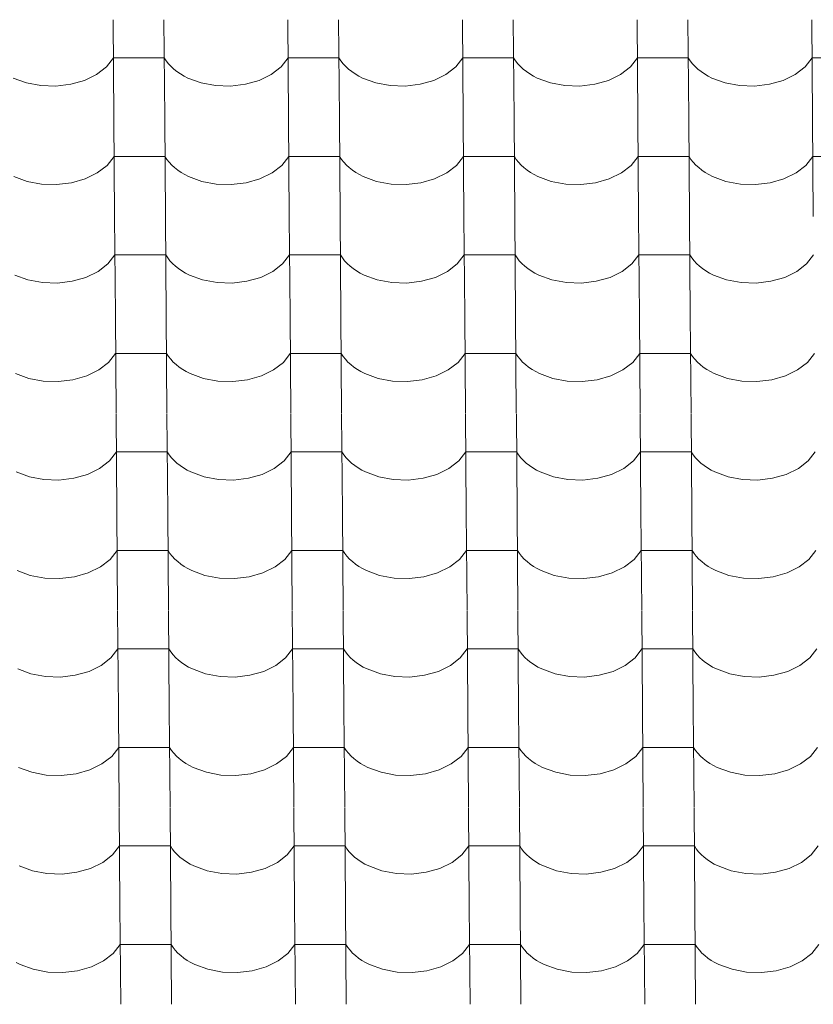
# Model space of a CAD drawing. Header units: millimetres. Extents: x -27785 to 104762, y -947 to 11132.
# Tile 44 of 146: x -15217 to -14467, y 7969 to 8898. Entities that reach past the tile are written whole.
import ezdxf

# ---------------------------------------------------------------- set-up
doc = ezdxf.new("R2010")
doc.units = ezdxf.units.MM
doc.header["$MEASUREMENT"] = 0
doc.layers.add('POHLED JIŽNÍ_1_Bourané_Výplně - Povrchové', color=7, linetype='Continuous')
doc.layers.add('POHLED JIŽNÍ_1_Konstrukce - nosné', color=7, linetype='Continuous')

# ---------------------------------------------------------------- blocks, each defined once
blk = doc.blocks.new('*X2', base_point=(-29303.7, -27473.93))
at = {"layer": 'POHLED JIŽNÍ_1_Bourané_Výplně - Povrchové', "color": 7, "linetype": 'Continuous', "lineweight": 13}
for p, q in [((-15128.32, 8898.29), (-15127.6, 8805.61)), ((-15080.29, 8898.29), (-15079.57, 8805.61)), ((-14963.33, 8898.29), (-14962.61, 8805.61)), ((-14915.29, 8898.29), (-14914.57, 8805.61)), ((-14798.33, 8898.29), (-14797.61, 8805.61)), ((-14750.3, 8898.29), (-14749.58, 8805.61)), ((-14633.34, 8898.29), (-14632.62, 8805.61)), ((-14585.3, 8898.29), (-14584.58, 8805.61)), ((-14468.34, 8898.29), (-14467.62, 8805.61)), ((-15134.65, 8853.74), (-15128.04, 8862.13)), ((-15104.03, 8862.13), (-15128.04, 8862.13)), ((-15080.01, 8862.13), (-15104.03, 8862.13)), ((-15080.01, 8862.13), (-15078.16, 8859.34)), ((-14969.65, 8853.74), (-14963.05, 8862.13)), ((-14939.03, 8862.13), (-14963.05, 8862.13)), ((-14915.01, 8862.13), (-14939.03, 8862.13)), ((-14915.01, 8862.13), (-14913.17, 8859.34)), ((-14804.65, 8853.74), (-14798.05, 8862.13)), ((-14774.03, 8862.13), (-14798.05, 8862.13)), ((-14750.02, 8862.13), (-14774.03, 8862.13)), ((-14750.02, 8862.13), (-14748.17, 8859.34)), ((-14639.66, 8853.74), (-14633.05, 8862.13)), ((-14609.04, 8862.13), (-14633.05, 8862.13)), ((-14585.02, 8862.13), (-14609.04, 8862.13)), ((-14585.02, 8862.13), (-14583.18, 8859.34)), ((-14474.66, 8853.74), (-14468.06, 8862.13)), ((-14444.04, 8862.13), (-14468.06, 8862.13)), ((-15143.9, 8846.57), (-15134.65, 8853.74)), ((-15078.16, 8859.34), (-15076.02, 8856.64)), ((-15076.02, 8856.64), (-15073.59, 8854.05)), ((-15073.59, 8854.05), (-15070.89, 8851.59)), ((-15070.89, 8851.59), (-15067.93, 8849.26)), ((-14978.9, 8846.57), (-14969.65, 8853.74)), ((-14913.17, 8859.34), (-14911.02, 8856.64)), ((-14911.02, 8856.64), (-14908.6, 8854.05)), ((-14908.6, 8854.05), (-14905.9, 8851.59)), ((-14905.9, 8851.59), (-14902.94, 8849.26)), ((-14813.91, 8846.57), (-14804.65, 8853.74)), ((-14748.17, 8859.34), (-14746.03, 8856.64)), ((-14746.03, 8856.64), (-14743.6, 8854.05)), ((-14743.6, 8854.05), (-14740.9, 8851.59)), ((-14740.9, 8851.59), (-14737.94, 8849.26)), ((-14648.91, 8846.57), (-14639.66, 8853.74)), ((-14583.18, 8859.34), (-14581.03, 8856.64)), ((-14581.03, 8856.64), (-14578.61, 8854.05)), ((-14578.61, 8854.05), (-14575.9, 8851.59)), ((-14575.9, 8851.59), (-14572.95, 8849.26)), ((-14483.92, 8846.57), (-14474.66, 8853.74)), ((-15222.67, 8843.22), (-15210.19, 8838.64)), ((-15155.33, 8840.98), (-15143.9, 8846.57)), ((-15067.93, 8849.26), (-15064.73, 8847.08)), ((-15064.73, 8847.08), (-15061.3, 8845.07)), ((-15061.3, 8845.07), (-15057.67, 8843.22)), ((-15057.67, 8843.22), (-15045.19, 8838.64)), ((-14990.34, 8840.98), (-14978.9, 8846.57)), ((-14902.94, 8849.26), (-14899.74, 8847.08)), ((-14899.74, 8847.08), (-14896.31, 8845.07)), ((-14896.31, 8845.07), (-14892.67, 8843.22)), ((-14892.67, 8843.22), (-14880.19, 8838.64)), ((-14825.34, 8840.98), (-14813.91, 8846.57)), ((-14737.94, 8849.26), (-14734.74, 8847.08)), ((-14734.74, 8847.08), (-14731.31, 8845.07)), ((-14731.31, 8845.07), (-14727.68, 8843.22)), ((-14727.68, 8843.22), (-14715.2, 8838.64)), ((-14660.34, 8840.98), (-14648.91, 8846.57)), ((-14572.95, 8849.26), (-14569.74, 8847.08)), ((-14569.74, 8847.08), (-14566.32, 8845.07)), ((-14566.32, 8845.07), (-14562.68, 8843.22)), ((-14562.68, 8843.22), (-14550.2, 8838.64)), ((-14495.35, 8840.98), (-14483.92, 8846.57)), ((-15210.19, 8838.64), (-15196.51, 8836.06)), ((-15196.51, 8836.06), (-15182.32, 8835.59)), ((-15182.32, 8835.59), (-15168.36, 8837.26)), ((-15168.36, 8837.26), (-15155.33, 8840.98)), ((-15045.19, 8838.64), (-15031.51, 8836.06)), ((-15031.51, 8836.06), (-15017.33, 8835.59)), ((-15017.33, 8835.59), (-15003.37, 8837.26)), ((-15003.37, 8837.26), (-14990.34, 8840.98)), ((-14880.19, 8838.64), (-14866.51, 8836.06)), ((-14866.51, 8836.06), (-14852.33, 8835.59)), ((-14852.33, 8835.59), (-14838.37, 8837.26)), ((-14838.37, 8837.26), (-14825.34, 8840.98)), ((-14715.2, 8838.64), (-14701.52, 8836.06)), ((-14701.52, 8836.06), (-14687.34, 8835.59)), ((-14687.34, 8835.59), (-14673.37, 8837.26)), ((-14673.37, 8837.26), (-14660.34, 8840.98)), ((-14550.2, 8838.64), (-14536.52, 8836.06)), ((-14536.52, 8836.06), (-14522.34, 8835.59)), ((-14522.34, 8835.59), (-14508.38, 8837.26)), ((-14508.38, 8837.26), (-14495.35, 8840.98)), ((-15127.6, 8805.28), (-15126.88, 8712.6)), ((-15079.57, 8805.28), (-15078.85, 8712.6)), ((-14962.6, 8805.28), (-14961.88, 8712.6)), ((-14914.57, 8805.28), (-14913.85, 8712.6)), ((-14797.61, 8805.28), (-14796.89, 8712.6)), ((-14749.57, 8805.28), (-14748.85, 8712.6)), ((-14632.61, 8805.28), (-14631.89, 8712.6)), ((-14584.58, 8805.28), (-14583.86, 8712.6)), ((-14467.62, 8805.28), (-14466.9, 8712.6)), ((-15133.92, 8760.73), (-15127.32, 8769.12)), ((-15103.3, 8769.12), (-15127.32, 8769.12)), ((-15079.29, 8769.12), (-15103.3, 8769.12)), ((-15079.29, 8769.12), (-15077.44, 8766.33)), ((-14968.93, 8760.73), (-14962.32, 8769.12)), ((-14938.31, 8769.12), (-14962.32, 8769.12)), ((-14914.29, 8769.12), (-14938.31, 8769.12)), ((-14914.29, 8769.12), (-14912.44, 8766.33)), ((-14803.93, 8760.73), (-14797.33, 8769.12)), ((-14773.31, 8769.12), (-14797.33, 8769.12)), ((-14749.29, 8769.12), (-14773.31, 8769.12)), ((-14749.29, 8769.12), (-14747.45, 8766.33)), ((-14638.93, 8760.73), (-14632.33, 8769.12)), ((-14608.31, 8769.12), (-14632.33, 8769.12)), ((-14584.3, 8769.12), (-14608.31, 8769.12)), ((-14584.3, 8769.12), (-14582.45, 8766.33)), ((-14473.94, 8760.73), (-14467.34, 8769.12)), ((-14443.32, 8769.12), (-14467.34, 8769.12)), ((-15143.18, 8753.56), (-15133.92, 8760.73)), ((-15077.44, 8766.33), (-15075.3, 8763.63)), ((-15075.3, 8763.63), (-15072.87, 8761.04)), ((-15072.87, 8761.04), (-15070.17, 8758.58)), ((-15070.17, 8758.58), (-15067.21, 8756.25)), ((-14978.18, 8753.56), (-14968.93, 8760.73)), ((-14912.44, 8766.33), (-14910.3, 8763.63)), ((-14910.3, 8763.63), (-14907.87, 8761.04)), ((-14907.87, 8761.04), (-14905.17, 8758.58)), ((-14905.17, 8758.58), (-14902.21, 8756.25)), ((-14813.18, 8753.56), (-14803.93, 8760.73)), ((-14747.45, 8766.33), (-14745.31, 8763.63)), ((-14745.31, 8763.63), (-14742.88, 8761.04)), ((-14742.88, 8761.04), (-14740.18, 8758.58)), ((-14740.18, 8758.58), (-14737.22, 8756.25)), ((-14648.19, 8753.56), (-14638.93, 8760.73)), ((-14582.45, 8766.33), (-14580.31, 8763.63)), ((-14580.31, 8763.63), (-14577.88, 8761.04)), ((-14577.88, 8761.04), (-14575.18, 8758.58)), ((-14575.18, 8758.58), (-14572.22, 8756.25)), ((-14483.19, 8753.56), (-14473.94, 8760.73)), ((-15221.94, 8750.21), (-15209.46, 8745.64)), ((-15154.61, 8747.97), (-15143.18, 8753.56)), ((-15067.21, 8756.25), (-15064.01, 8754.07)), ((-15064.01, 8754.07), (-15060.58, 8752.06)), ((-15060.58, 8752.06), (-15056.95, 8750.21)), ((-15056.95, 8750.21), (-15044.47, 8745.64)), ((-14989.61, 8747.97), (-14978.18, 8753.56)), ((-14902.21, 8756.25), (-14899.01, 8754.07)), ((-14899.01, 8754.07), (-14895.59, 8752.06)), ((-14895.59, 8752.06), (-14891.95, 8750.21)), ((-14891.95, 8750.21), (-14879.47, 8745.64)), ((-14824.62, 8747.97), (-14813.18, 8753.56)), ((-14737.22, 8756.25), (-14734.02, 8754.07)), ((-14734.02, 8754.07), (-14730.59, 8752.06)), ((-14730.59, 8752.06), (-14726.95, 8750.21)), ((-14726.95, 8750.21), (-14714.47, 8745.64)), ((-14659.62, 8747.97), (-14648.19, 8753.56)), ((-14572.22, 8756.25), (-14569.02, 8754.07)), ((-14569.02, 8754.07), (-14565.59, 8752.06)), ((-14565.59, 8752.06), (-14561.96, 8750.21)), ((-14561.96, 8750.21), (-14549.48, 8745.64)), ((-14494.63, 8747.97), (-14483.19, 8753.56)), ((-15209.46, 8745.64), (-15195.78, 8743.05)), ((-15195.78, 8743.05), (-15181.6, 8742.58)), ((-15181.6, 8742.58), (-15167.64, 8744.25)), ((-15167.64, 8744.25), (-15154.61, 8747.97)), ((-15044.47, 8745.64), (-15030.79, 8743.05)), ((-15030.79, 8743.05), (-15016.61, 8742.58)), ((-15016.61, 8742.58), (-15002.64, 8744.25)), ((-15002.64, 8744.25), (-14989.61, 8747.97)), ((-14879.47, 8745.64), (-14865.79, 8743.05)), ((-14865.79, 8743.05), (-14851.61, 8742.58)), ((-14851.61, 8742.58), (-14837.65, 8744.25)), ((-14837.65, 8744.25), (-14824.62, 8747.97)), ((-14714.47, 8745.64), (-14700.8, 8743.05)), ((-14700.8, 8743.05), (-14686.61, 8742.58)), ((-14686.61, 8742.58), (-14672.65, 8744.25)), ((-14672.65, 8744.25), (-14659.62, 8747.97)), ((-14549.48, 8745.64), (-14535.8, 8743.05)), ((-14535.8, 8743.05), (-14521.62, 8742.58)), ((-14521.62, 8742.58), (-14507.66, 8744.25)), ((-14507.66, 8744.25), (-14494.63, 8747.97)), ((-15126.88, 8712.27), (-15126.16, 8619.59)), ((-15078.84, 8712.27), (-15078.12, 8619.59)), ((-14961.88, 8712.27), (-14961.16, 8619.59)), ((-14913.85, 8712.27), (-14913.13, 8619.59)), ((-14796.88, 8712.27), (-14796.16, 8619.59)), ((-14748.85, 8712.27), (-14748.13, 8619.59)), ((-14631.89, 8712.27), (-14631.17, 8619.59)), ((-14583.85, 8712.27), (-14583.13, 8619.59)), ((-15133.2, 8667.73), (-15126.6, 8676.11)), ((-15102.58, 8676.11), (-15126.6, 8676.11)), ((-15078.56, 8676.11), (-15102.58, 8676.11)), ((-15078.56, 8676.11), (-15076.72, 8673.32)), ((-14968.2, 8667.73), (-14961.6, 8676.11)), ((-14937.58, 8676.11), (-14961.6, 8676.11)), ((-14913.57, 8676.11), (-14937.58, 8676.11)), ((-14913.57, 8676.11), (-14911.72, 8673.32)), ((-14803.21, 8667.73), (-14796.6, 8676.11)), ((-14772.59, 8676.11), (-14796.6, 8676.11)), ((-14748.57, 8676.11), (-14772.59, 8676.11)), ((-14748.57, 8676.11), (-14746.72, 8673.32)), ((-14638.21, 8667.73), (-14631.61, 8676.11)), ((-14607.59, 8676.11), (-14631.61, 8676.11)), ((-14583.57, 8676.11), (-14607.59, 8676.11)), ((-14583.57, 8676.11), (-14581.73, 8673.32)), ((-14473.21, 8667.73), (-14466.61, 8676.11)), ((-15142.45, 8660.55), (-15133.2, 8667.73)), ((-15076.72, 8673.32), (-15074.57, 8670.62)), ((-15074.57, 8670.62), (-15072.15, 8668.03)), ((-15072.15, 8668.03), (-15069.45, 8665.57)), ((-15069.45, 8665.57), (-15066.49, 8663.24)), ((-14977.46, 8660.55), (-14968.2, 8667.73)), ((-14911.72, 8673.32), (-14909.58, 8670.62)), ((-14909.58, 8670.62), (-14907.15, 8668.03)), ((-14907.15, 8668.03), (-14904.45, 8665.57)), ((-14904.45, 8665.57), (-14901.49, 8663.24)), ((-14812.46, 8660.55), (-14803.21, 8667.73)), ((-14746.72, 8673.32), (-14744.58, 8670.62)), ((-14744.58, 8670.62), (-14742.15, 8668.03)), ((-14742.15, 8668.03), (-14739.45, 8665.57)), ((-14739.45, 8665.57), (-14736.49, 8663.24)), ((-14647.46, 8660.55), (-14638.21, 8667.73)), ((-14581.73, 8673.32), (-14579.59, 8670.62)), ((-14579.59, 8670.62), (-14577.16, 8668.03)), ((-14577.16, 8668.03), (-14574.46, 8665.57)), ((-14574.46, 8665.57), (-14571.5, 8663.24)), ((-14482.47, 8660.55), (-14473.21, 8667.73)), ((-15221.22, 8657.2), (-15208.74, 8652.63)), ((-15153.89, 8654.96), (-15142.45, 8660.55)), ((-15066.49, 8663.24), (-15063.29, 8661.07)), ((-15063.29, 8661.07), (-15059.86, 8659.05)), ((-15059.86, 8659.05), (-15056.22, 8657.2)), ((-15056.22, 8657.2), (-15043.74, 8652.63)), ((-14988.89, 8654.96), (-14977.46, 8660.55)), ((-14901.49, 8663.24), (-14898.29, 8661.07)), ((-14898.29, 8661.07), (-14894.86, 8659.05)), ((-14894.86, 8659.05), (-14891.23, 8657.2)), ((-14891.23, 8657.2), (-14878.75, 8652.63)), ((-14823.89, 8654.96), (-14812.46, 8660.55)), ((-14736.49, 8663.24), (-14733.29, 8661.07)), ((-14733.29, 8661.07), (-14729.87, 8659.05)), ((-14729.87, 8659.05), (-14726.23, 8657.2)), ((-14726.23, 8657.2), (-14713.75, 8652.63)), ((-14658.9, 8654.96), (-14647.46, 8660.55)), ((-14571.5, 8663.24), (-14568.3, 8661.07)), ((-14568.3, 8661.07), (-14564.87, 8659.05)), ((-14564.87, 8659.05), (-14561.23, 8657.2)), ((-14561.23, 8657.2), (-14548.76, 8652.63)), ((-14493.9, 8654.96), (-14482.47, 8660.55)), ((-15208.74, 8652.63), (-15195.06, 8650.04)), ((-15195.06, 8650.04), (-15180.88, 8649.57)), ((-15180.88, 8649.57), (-15166.92, 8651.24)), ((-15166.92, 8651.24), (-15153.89, 8654.96)), ((-15043.74, 8652.63), (-15030.06, 8650.04)), ((-15030.06, 8650.04), (-15015.88, 8649.57)), ((-15015.88, 8649.57), (-15001.92, 8651.24)), ((-15001.92, 8651.24), (-14988.89, 8654.96)), ((-14878.75, 8652.63), (-14865.07, 8650.04)), ((-14865.07, 8650.04), (-14850.89, 8649.57)), ((-14850.89, 8649.57), (-14836.92, 8651.24)), ((-14836.92, 8651.24), (-14823.89, 8654.96)), ((-14713.75, 8652.63), (-14700.07, 8650.04)), ((-14700.07, 8650.04), (-14685.89, 8649.57)), ((-14685.89, 8649.57), (-14671.93, 8651.24)), ((-14671.93, 8651.24), (-14658.9, 8654.96)), ((-14548.76, 8652.63), (-14535.08, 8650.04)), ((-14535.08, 8650.04), (-14520.89, 8649.57)), ((-14520.89, 8649.57), (-14506.93, 8651.24)), ((-14506.93, 8651.24), (-14493.9, 8654.96)), ((-15126.15, 8619.26), (-15125.43, 8526.58)), ((-15078.12, 8619.26), (-15077.4, 8526.58)), ((-14961.16, 8619.26), (-14960.44, 8526.58)), ((-14913.12, 8619.26), (-14912.4, 8526.58)), ((-14796.16, 8619.26), (-14795.44, 8526.58)), ((-14748.13, 8619.26), (-14747.41, 8526.58)), ((-14631.17, 8619.26), (-14630.44, 8526.58)), ((-14583.13, 8619.26), (-14582.41, 8526.58)), ((-15132.47, 8574.72), (-15125.87, 8583.1)), ((-15101.85, 8583.1), (-15125.87, 8583.1)), ((-15077.84, 8583.1), (-15101.85, 8583.1)), ((-15077.84, 8583.1), (-15075.99, 8580.31)), ((-14967.48, 8574.72), (-14960.88, 8583.1)), ((-14936.86, 8583.1), (-14960.88, 8583.1)), ((-14912.84, 8583.1), (-14936.86, 8583.1)), ((-14912.84, 8583.1), (-14911, 8580.31)), ((-14802.48, 8574.72), (-14795.88, 8583.1)), ((-14771.86, 8583.1), (-14795.88, 8583.1)), ((-14747.85, 8583.1), (-14771.86, 8583.1)), ((-14747.85, 8583.1), (-14746, 8580.31)), ((-14637.49, 8574.72), (-14630.88, 8583.1)), ((-14606.87, 8583.1), (-14630.88, 8583.1)), ((-14582.85, 8583.1), (-14606.87, 8583.1)), ((-14582.85, 8583.1), (-14581, 8580.31)), ((-14472.49, 8574.72), (-14465.89, 8583.1)), ((-15141.73, 8567.54), (-15132.47, 8574.72)), ((-15075.99, 8580.31), (-15073.85, 8577.61)), ((-15073.85, 8577.61), (-15071.42, 8575.03)), ((-15071.42, 8575.03), (-15068.72, 8572.56)), ((-15068.72, 8572.56), (-15065.76, 8570.24)), ((-14976.73, 8567.54), (-14967.48, 8574.72)), ((-14911, 8580.31), (-14908.85, 8577.61)), ((-14908.85, 8577.61), (-14906.43, 8575.03)), ((-14906.43, 8575.03), (-14903.73, 8572.56)), ((-14903.73, 8572.56), (-14900.77, 8570.24)), ((-14811.74, 8567.54), (-14802.48, 8574.72)), ((-14746, 8580.31), (-14743.86, 8577.61)), ((-14743.86, 8577.61), (-14741.43, 8575.03)), ((-14741.43, 8575.03), (-14738.73, 8572.56)), ((-14738.73, 8572.56), (-14735.77, 8570.24)), ((-14646.74, 8567.54), (-14637.49, 8574.72)), ((-14581, 8580.31), (-14578.86, 8577.61)), ((-14578.86, 8577.61), (-14576.43, 8575.03)), ((-14576.43, 8575.03), (-14573.73, 8572.56)), ((-14573.73, 8572.56), (-14570.78, 8570.24)), ((-14481.74, 8567.54), (-14472.49, 8574.72)), ((-15220.49, 8564.19), (-15208.02, 8559.62)), ((-15153.16, 8561.95), (-15141.73, 8567.54)), ((-15065.76, 8570.24), (-15062.56, 8568.06)), ((-15062.56, 8568.06), (-15059.13, 8566.04)), ((-15059.13, 8566.04), (-15055.5, 8564.19)), ((-15055.5, 8564.19), (-15043.02, 8559.62)), ((-14988.17, 8561.95), (-14976.73, 8567.54)), ((-14900.77, 8570.24), (-14897.57, 8568.06)), ((-14897.57, 8568.06), (-14894.14, 8566.04)), ((-14894.14, 8566.04), (-14890.5, 8564.19)), ((-14890.5, 8564.19), (-14878.02, 8559.62)), ((-14823.17, 8561.95), (-14811.74, 8567.54)), ((-14735.77, 8570.24), (-14732.57, 8568.06)), ((-14732.57, 8568.06), (-14729.14, 8566.04)), ((-14729.14, 8566.04), (-14725.51, 8564.19)), ((-14725.51, 8564.19), (-14713.03, 8559.62)), ((-14658.17, 8561.95), (-14646.74, 8567.54)), ((-14570.78, 8570.24), (-14567.57, 8568.06)), ((-14567.57, 8568.06), (-14564.15, 8566.04)), ((-14564.15, 8566.04), (-14560.51, 8564.19)), ((-14560.51, 8564.19), (-14548.03, 8559.62)), ((-14493.18, 8561.95), (-14481.74, 8567.54)), ((-15208.02, 8559.62), (-15194.34, 8557.03)), ((-15194.34, 8557.03), (-15180.15, 8556.56)), ((-15180.15, 8556.56), (-15166.19, 8558.23)), ((-15166.19, 8558.23), (-15153.16, 8561.95)), ((-15043.02, 8559.62), (-15029.34, 8557.03)), ((-15029.34, 8557.03), (-15015.16, 8556.56)), ((-15015.16, 8556.56), (-15001.2, 8558.23)), ((-15001.2, 8558.23), (-14988.17, 8561.95)), ((-14878.02, 8559.62), (-14864.34, 8557.03)), ((-14864.34, 8557.03), (-14850.16, 8556.56)), ((-14850.16, 8556.56), (-14836.2, 8558.23)), ((-14836.2, 8558.23), (-14823.17, 8561.95)), ((-14713.03, 8559.62), (-14699.35, 8557.03)), ((-14699.35, 8557.03), (-14685.17, 8556.56)), ((-14685.17, 8556.56), (-14671.2, 8558.23)), ((-14671.2, 8558.23), (-14658.17, 8561.95)), ((-14548.03, 8559.62), (-14534.35, 8557.03)), ((-14534.35, 8557.03), (-14520.17, 8556.56)), ((-14520.17, 8556.56), (-14506.21, 8558.23)), ((-14506.21, 8558.23), (-14493.18, 8561.95)), ((-15125.43, 8526.25), (-15124.71, 8433.57)), ((-15077.4, 8526.25), (-15076.67, 8433.57)), ((-14960.43, 8526.25), (-14959.71, 8433.57)), ((-14912.4, 8526.25), (-14911.68, 8433.57)), ((-14795.44, 8526.25), (-14794.72, 8433.57)), ((-14747.4, 8526.25), (-14746.68, 8433.57)), ((-14630.44, 8526.25), (-14629.72, 8433.57)), ((-14582.41, 8526.25), (-14581.69, 8433.57)), ((-15131.75, 8481.71), (-15125.15, 8490.09)), ((-15101.13, 8490.09), (-15125.15, 8490.09)), ((-15077.11, 8490.09), (-15101.13, 8490.09)), ((-15077.11, 8490.09), (-15075.27, 8487.3)), ((-14966.75, 8481.71), (-14960.15, 8490.09)), ((-14936.14, 8490.09), (-14960.15, 8490.09)), ((-14912.12, 8490.09), (-14936.14, 8490.09)), ((-14912.12, 8490.09), (-14910.27, 8487.3)), ((-14801.76, 8481.71), (-14795.16, 8490.09)), ((-14771.14, 8490.09), (-14795.16, 8490.09)), ((-14747.12, 8490.09), (-14771.14, 8490.09)), ((-14747.12, 8490.09), (-14745.28, 8487.3)), ((-14636.76, 8481.71), (-14630.16, 8490.09)), ((-14606.14, 8490.09), (-14630.16, 8490.09)), ((-14582.13, 8490.09), (-14606.14, 8490.09)), ((-14582.13, 8490.09), (-14580.28, 8487.3)), ((-14471.77, 8481.71), (-14465.16, 8490.09)), ((-15141, 8474.54), (-15131.75, 8481.71)), ((-15075.27, 8487.3), (-15073.13, 8484.6)), ((-15073.13, 8484.6), (-15070.7, 8482.02)), ((-15070.7, 8482.02), (-15068, 8479.55)), ((-15068, 8479.55), (-15065.04, 8477.23)), ((-14976.01, 8474.54), (-14966.75, 8481.71)), ((-14910.27, 8487.3), (-14908.13, 8484.6)), ((-14908.13, 8484.6), (-14905.7, 8482.02)), ((-14905.7, 8482.02), (-14903, 8479.55)), ((-14903, 8479.55), (-14900.04, 8477.23)), ((-14811.01, 8474.54), (-14801.76, 8481.71)), ((-14745.28, 8487.3), (-14743.13, 8484.6)), ((-14743.13, 8484.6), (-14740.71, 8482.02)), ((-14740.71, 8482.02), (-14738.01, 8479.55)), ((-14738.01, 8479.55), (-14735.05, 8477.23)), ((-14646.02, 8474.54), (-14636.76, 8481.71)), ((-14580.28, 8487.3), (-14578.14, 8484.6)), ((-14578.14, 8484.6), (-14575.71, 8482.02)), ((-14575.71, 8482.02), (-14573.01, 8479.55)), ((-14573.01, 8479.55), (-14570.05, 8477.23)), ((-14481.02, 8474.54), (-14471.77, 8481.71)), ((-15219.77, 8471.18), (-15207.29, 8466.61)), ((-15152.44, 8468.94), (-15141, 8474.54)), ((-15065.04, 8477.23), (-15061.84, 8475.05)), ((-15061.84, 8475.05), (-15058.41, 8473.03)), ((-15058.41, 8473.03), (-15054.77, 8471.18)), ((-15054.77, 8471.18), (-15042.3, 8466.61)), ((-14987.44, 8468.94), (-14976.01, 8474.54)), ((-14900.04, 8477.23), (-14896.84, 8475.05)), ((-14896.84, 8475.05), (-14893.41, 8473.03)), ((-14893.41, 8473.03), (-14889.78, 8471.18)), ((-14889.78, 8471.18), (-14877.3, 8466.61)), ((-14822.45, 8468.94), (-14811.01, 8474.54)), ((-14735.05, 8477.23), (-14731.85, 8475.05)), ((-14731.85, 8475.05), (-14728.42, 8473.03)), ((-14728.42, 8473.03), (-14724.78, 8471.18)), ((-14724.78, 8471.18), (-14712.3, 8466.61)), ((-14657.45, 8468.94), (-14646.02, 8474.54)), ((-14570.05, 8477.23), (-14566.85, 8475.05)), ((-14566.85, 8475.05), (-14563.42, 8473.03)), ((-14563.42, 8473.03), (-14559.79, 8471.18)), ((-14559.79, 8471.18), (-14547.31, 8466.61)), ((-14492.45, 8468.94), (-14481.02, 8474.54)), ((-15207.29, 8466.61), (-15193.61, 8464.02)), ((-15193.61, 8464.02), (-15179.43, 8463.55)), ((-15179.43, 8463.55), (-15165.47, 8465.22)), ((-15165.47, 8465.22), (-15152.44, 8468.94)), ((-15042.3, 8466.61), (-15028.62, 8464.02)), ((-15028.62, 8464.02), (-15014.43, 8463.55)), ((-15014.43, 8463.55), (-15000.47, 8465.22)), ((-15000.47, 8465.22), (-14987.44, 8468.94)), ((-14877.3, 8466.61), (-14863.62, 8464.02)), ((-14863.62, 8464.02), (-14849.44, 8463.55)), ((-14849.44, 8463.55), (-14835.48, 8465.22)), ((-14835.48, 8465.22), (-14822.45, 8468.94)), ((-14712.3, 8466.61), (-14698.62, 8464.02)), ((-14698.62, 8464.02), (-14684.44, 8463.55)), ((-14684.44, 8463.55), (-14670.48, 8465.22)), ((-14670.48, 8465.22), (-14657.45, 8468.94)), ((-14547.31, 8466.61), (-14533.63, 8464.02)), ((-14533.63, 8464.02), (-14519.45, 8463.55)), ((-14519.45, 8463.55), (-14505.48, 8465.22)), ((-14505.48, 8465.22), (-14492.45, 8468.94)), ((-15124.71, 8433.24), (-15123.98, 8340.57)), ((-15076.67, 8433.24), (-15075.95, 8340.57)), ((-14959.71, 8433.24), (-14958.99, 8340.57)), ((-14911.68, 8433.24), (-14910.95, 8340.57)), ((-14794.71, 8433.24), (-14793.99, 8340.57)), ((-14746.68, 8433.24), (-14745.96, 8340.57)), ((-14629.72, 8433.24), (-14629, 8340.57)), ((-14581.68, 8433.24), (-14580.96, 8340.57)), ((-15131.03, 8388.7), (-15124.42, 8397.08)), ((-15100.41, 8397.08), (-15124.42, 8397.08)), ((-15076.39, 8397.08), (-15100.41, 8397.08)), ((-15076.39, 8397.08), (-15074.54, 8394.29)), ((-14966.03, 8388.7), (-14959.43, 8397.08)), ((-14935.41, 8397.08), (-14959.43, 8397.08)), ((-14911.39, 8397.08), (-14935.41, 8397.08)), ((-14911.39, 8397.08), (-14909.55, 8394.29)), ((-14801.04, 8388.7), (-14794.43, 8397.08)), ((-14770.42, 8397.08), (-14794.43, 8397.08)), ((-14746.4, 8397.08), (-14770.42, 8397.08)), ((-14746.4, 8397.08), (-14744.55, 8394.29)), ((-14636.04, 8388.7), (-14629.44, 8397.08)), ((-14605.42, 8397.08), (-14629.44, 8397.08)), ((-14581.4, 8397.08), (-14605.42, 8397.08)), ((-14581.4, 8397.08), (-14579.56, 8394.29)), ((-14471.04, 8388.7), (-14464.44, 8397.08)), ((-15140.28, 8381.53), (-15131.03, 8388.7)), ((-15074.54, 8394.29), (-15072.4, 8391.59)), ((-15072.4, 8391.59), (-15069.97, 8389.01)), ((-15069.97, 8389.01), (-15067.27, 8386.54)), ((-15067.27, 8386.54), (-15064.32, 8384.22)), ((-14975.29, 8381.53), (-14966.03, 8388.7)), ((-14909.55, 8394.29), (-14907.41, 8391.59)), ((-14907.41, 8391.59), (-14904.98, 8389.01)), ((-14904.98, 8389.01), (-14902.28, 8386.54)), ((-14902.28, 8386.54), (-14899.32, 8384.22)), ((-14810.29, 8381.53), (-14801.04, 8388.7)), ((-14744.55, 8394.29), (-14742.41, 8391.59)), ((-14742.41, 8391.59), (-14739.98, 8389.01)), ((-14739.98, 8389.01), (-14737.28, 8386.54)), ((-14737.28, 8386.54), (-14734.32, 8384.22)), ((-14645.29, 8381.53), (-14636.04, 8388.7)), ((-14579.56, 8394.29), (-14577.41, 8391.59)), ((-14577.41, 8391.59), (-14574.99, 8389.01)), ((-14574.99, 8389.01), (-14572.29, 8386.54)), ((-14572.29, 8386.54), (-14569.33, 8384.22)), ((-14480.3, 8381.53), (-14471.04, 8388.7)), ((-15219.05, 8378.17), (-15206.57, 8373.6)), ((-15151.71, 8375.94), (-15140.28, 8381.53)), ((-15064.32, 8384.22), (-15061.11, 8382.04)), ((-15061.11, 8382.04), (-15057.69, 8380.02)), ((-15057.69, 8380.02), (-15054.05, 8378.17)), ((-15054.05, 8378.17), (-15041.57, 8373.6)), ((-14986.72, 8375.94), (-14975.29, 8381.53)), ((-14899.32, 8384.22), (-14896.12, 8382.04)), ((-14896.12, 8382.04), (-14892.69, 8380.02)), ((-14892.69, 8380.02), (-14889.05, 8378.17)), ((-14889.05, 8378.17), (-14876.58, 8373.6)), ((-14821.72, 8375.94), (-14810.29, 8381.53)), ((-14734.32, 8384.22), (-14731.12, 8382.04)), ((-14731.12, 8382.04), (-14727.69, 8380.02)), ((-14727.69, 8380.02), (-14724.06, 8378.17)), ((-14724.06, 8378.17), (-14711.58, 8373.6)), ((-14656.73, 8375.94), (-14645.29, 8381.53)), ((-14569.33, 8384.22), (-14566.13, 8382.04)), ((-14566.13, 8382.04), (-14562.7, 8380.02)), ((-14562.7, 8380.02), (-14559.06, 8378.17)), ((-14559.06, 8378.17), (-14546.58, 8373.6)), ((-14491.73, 8375.94), (-14480.3, 8381.53)), ((-15206.57, 8373.6), (-15192.89, 8371.01)), ((-15192.89, 8371.01), (-15178.71, 8370.54)), ((-15178.71, 8370.54), (-15164.74, 8372.21)), ((-15164.74, 8372.21), (-15151.71, 8375.94)), ((-15041.57, 8373.6), (-15027.89, 8371.01)), ((-15027.89, 8371.01), (-15013.71, 8370.54)), ((-15013.71, 8370.54), (-14999.75, 8372.21)), ((-14999.75, 8372.21), (-14986.72, 8375.94)), ((-14876.58, 8373.6), (-14862.9, 8371.01)), ((-14862.9, 8371.01), (-14848.71, 8370.54)), ((-14848.71, 8370.54), (-14834.75, 8372.21)), ((-14834.75, 8372.21), (-14821.72, 8375.94)), ((-14711.58, 8373.6), (-14697.9, 8371.01)), ((-14697.9, 8371.01), (-14683.72, 8370.54)), ((-14683.72, 8370.54), (-14669.76, 8372.21)), ((-14669.76, 8372.21), (-14656.73, 8375.94)), ((-14546.58, 8373.6), (-14532.9, 8371.01)), ((-14532.9, 8371.01), (-14518.72, 8370.54)), ((-14518.72, 8370.54), (-14504.76, 8372.21)), ((-14504.76, 8372.21), (-14491.73, 8375.94)), ((-15123.98, 8340.23), (-15123.26, 8247.56)), ((-15075.95, 8340.23), (-15075.23, 8247.56)), ((-14958.99, 8340.23), (-14958.27, 8247.56)), ((-14910.95, 8340.23), (-14910.23, 8247.56)), ((-14793.99, 8340.23), (-14793.27, 8247.56)), ((-14745.96, 8340.23), (-14745.24, 8247.56)), ((-14628.99, 8340.23), (-14628.27, 8247.56)), ((-14580.96, 8340.23), (-14580.24, 8247.56)), ((-15130.3, 8295.69), (-15123.7, 8304.07)), ((-15099.68, 8304.07), (-15123.7, 8304.07)), ((-15075.67, 8304.07), (-15099.68, 8304.07)), ((-15075.67, 8304.07), (-15073.82, 8301.28)), ((-14965.31, 8295.69), (-14958.7, 8304.07)), ((-14934.69, 8304.07), (-14958.7, 8304.07)), ((-14910.67, 8304.07), (-14934.69, 8304.07)), ((-14910.67, 8304.07), (-14908.83, 8301.28)), ((-14800.31, 8295.69), (-14793.71, 8304.07)), ((-14769.69, 8304.07), (-14793.71, 8304.07)), ((-14745.67, 8304.07), (-14769.69, 8304.07)), ((-14745.67, 8304.07), (-14743.83, 8301.28)), ((-14635.32, 8295.69), (-14628.71, 8304.07)), ((-14604.7, 8304.07), (-14628.71, 8304.07)), ((-14580.68, 8304.07), (-14604.7, 8304.07)), ((-14580.68, 8304.07), (-14578.83, 8301.28)), ((-14470.32, 8295.69), (-14463.72, 8304.07)), ((-15139.56, 8288.52), (-15130.3, 8295.69)), ((-15073.82, 8301.28), (-15071.68, 8298.59)), ((-15071.68, 8298.59), (-15069.25, 8296)), ((-15069.25, 8296), (-15066.55, 8293.53)), ((-15066.55, 8293.53), (-15063.59, 8291.21)), ((-14974.56, 8288.52), (-14965.31, 8295.69)), ((-14908.83, 8301.28), (-14906.68, 8298.59)), ((-14906.68, 8298.59), (-14904.26, 8296)), ((-14904.26, 8296), (-14901.56, 8293.53)), ((-14901.56, 8293.53), (-14898.6, 8291.21)), ((-14809.57, 8288.52), (-14800.31, 8295.69)), ((-14743.83, 8301.28), (-14741.69, 8298.59)), ((-14741.69, 8298.59), (-14739.26, 8296)), ((-14739.26, 8296), (-14736.56, 8293.53)), ((-14736.56, 8293.53), (-14733.6, 8291.21)), ((-14644.57, 8288.52), (-14635.32, 8295.69)), ((-14578.83, 8301.28), (-14576.69, 8298.59)), ((-14576.69, 8298.59), (-14574.26, 8296)), ((-14574.26, 8296), (-14571.56, 8293.53)), ((-14571.56, 8293.53), (-14568.6, 8291.21)), ((-14479.57, 8288.52), (-14470.32, 8295.69)), ((-15218.32, 8285.16), (-15205.84, 8280.59)), ((-15150.99, 8282.93), (-15139.56, 8288.52)), ((-15063.59, 8291.21), (-15060.39, 8289.03)), ((-15060.39, 8289.03), (-15056.96, 8287.01)), ((-15056.96, 8287.01), (-15053.33, 8285.16)), ((-15053.33, 8285.16), (-15040.85, 8280.59)), ((-14986, 8282.93), (-14974.56, 8288.52)), ((-14898.6, 8291.21), (-14895.39, 8289.03)), ((-14895.39, 8289.03), (-14891.97, 8287.01)), ((-14891.97, 8287.01), (-14888.33, 8285.16)), ((-14888.33, 8285.16), (-14875.85, 8280.59)), ((-14821, 8282.93), (-14809.57, 8288.52)), ((-14733.6, 8291.21), (-14730.4, 8289.03)), ((-14730.4, 8289.03), (-14726.97, 8287.01)), ((-14726.97, 8287.01), (-14723.34, 8285.16)), ((-14723.34, 8285.16), (-14710.86, 8280.59)), ((-14656, 8282.93), (-14644.57, 8288.52)), ((-14568.6, 8291.21), (-14565.4, 8289.03)), ((-14565.4, 8289.03), (-14561.98, 8287.01)), ((-14561.98, 8287.01), (-14558.34, 8285.16)), ((-14558.34, 8285.16), (-14545.86, 8280.59)), ((-14491.01, 8282.93), (-14479.57, 8288.52)), ((-15205.84, 8280.59), (-15192.16, 8278)), ((-15192.16, 8278), (-15177.98, 8277.53)), ((-15177.98, 8277.53), (-15164.02, 8279.2)), ((-15164.02, 8279.2), (-15150.99, 8282.93)), ((-15040.85, 8280.59), (-15027.17, 8278)), ((-15027.17, 8278), (-15012.99, 8277.53)), ((-15012.99, 8277.53), (-14999.02, 8279.2)), ((-14999.02, 8279.2), (-14986, 8282.93)), ((-14875.85, 8280.59), (-14862.17, 8278)), ((-14862.17, 8278), (-14847.99, 8277.53)), ((-14847.99, 8277.53), (-14834.03, 8279.2)), ((-14834.03, 8279.2), (-14821, 8282.93)), ((-14710.86, 8280.59), (-14697.18, 8278)), ((-14697.18, 8278), (-14682.99, 8277.53)), ((-14682.99, 8277.53), (-14669.03, 8279.2)), ((-14669.03, 8279.2), (-14656, 8282.93)), ((-14545.86, 8280.59), (-14532.18, 8278)), ((-14532.18, 8278), (-14518, 8277.53)), ((-14518, 8277.53), (-14504.04, 8279.2)), ((-14504.04, 8279.2), (-14491.01, 8282.93)), ((-15123.26, 8247.22), (-15122.54, 8154.55)), ((-15075.22, 8247.22), (-15074.5, 8154.55)), ((-14958.26, 8247.22), (-14957.54, 8154.55)), ((-14910.23, 8247.22), (-14909.51, 8154.55)), ((-14793.27, 8247.22), (-14792.55, 8154.55)), ((-14745.23, 8247.22), (-14744.51, 8154.55)), ((-14628.27, 8247.22), (-14627.55, 8154.55)), ((-14580.24, 8247.22), (-14579.52, 8154.55)), ((-15129.58, 8202.68), (-15122.98, 8211.07)), ((-15098.96, 8211.07), (-15122.98, 8211.07)), ((-15074.94, 8211.07), (-15098.96, 8211.07)), ((-15074.94, 8211.07), (-15073.1, 8208.27)), ((-14964.58, 8202.68), (-14957.98, 8211.07)), ((-14933.96, 8211.07), (-14957.98, 8211.07)), ((-14909.95, 8211.07), (-14933.96, 8211.07)), ((-14909.95, 8211.07), (-14908.1, 8208.27)), ((-14799.59, 8202.68), (-14792.99, 8211.07)), ((-14768.97, 8211.07), (-14792.99, 8211.07)), ((-14744.95, 8211.07), (-14768.97, 8211.07)), ((-14744.95, 8211.07), (-14743.11, 8208.27)), ((-14634.59, 8202.68), (-14627.99, 8211.07)), ((-14603.97, 8211.07), (-14627.99, 8211.07)), ((-14579.96, 8211.07), (-14603.97, 8211.07)), ((-14579.96, 8211.07), (-14578.11, 8208.27)), ((-14469.6, 8202.68), (-14462.99, 8211.07)), ((-15138.83, 8195.51), (-15129.58, 8202.68)), ((-15073.1, 8208.27), (-15070.96, 8205.58)), ((-15070.96, 8205.58), (-15068.53, 8202.99)), ((-15068.53, 8202.99), (-15065.83, 8200.53)), ((-15065.83, 8200.53), (-15062.87, 8198.2)), ((-14973.84, 8195.51), (-14964.58, 8202.68)), ((-14908.1, 8208.27), (-14905.96, 8205.58)), ((-14905.96, 8205.58), (-14903.53, 8202.99)), ((-14903.53, 8202.99), (-14900.83, 8200.53)), ((-14900.83, 8200.53), (-14897.87, 8198.2)), ((-14808.84, 8195.51), (-14799.59, 8202.68)), ((-14743.11, 8208.27), (-14740.96, 8205.58)), ((-14740.96, 8205.58), (-14738.54, 8202.99)), ((-14738.54, 8202.99), (-14735.84, 8200.53)), ((-14735.84, 8200.53), (-14732.88, 8198.2)), ((-14643.85, 8195.51), (-14634.59, 8202.68)), ((-14578.11, 8208.27), (-14575.97, 8205.58)), ((-14575.97, 8205.58), (-14573.54, 8202.99)), ((-14573.54, 8202.99), (-14570.84, 8200.53)), ((-14570.84, 8200.53), (-14567.88, 8198.2)), ((-14478.85, 8195.51), (-14469.6, 8202.68)), ((-15217.6, 8192.15), (-15205.12, 8187.58)), ((-15150.27, 8189.92), (-15138.83, 8195.51)), ((-15062.87, 8198.2), (-15059.67, 8196.02)), ((-15059.67, 8196.02), (-15056.24, 8194)), ((-15056.24, 8194), (-15052.6, 8192.15)), ((-15052.6, 8192.15), (-15040.12, 8187.58)), ((-14985.27, 8189.92), (-14973.84, 8195.51)), ((-14897.87, 8198.2), (-14894.67, 8196.02)), ((-14894.67, 8196.02), (-14891.24, 8194)), ((-14891.24, 8194), (-14887.61, 8192.15)), ((-14887.61, 8192.15), (-14875.13, 8187.58)), ((-14820.28, 8189.92), (-14808.84, 8195.51)), ((-14732.88, 8198.2), (-14729.68, 8196.02)), ((-14729.68, 8196.02), (-14726.25, 8194)), ((-14726.25, 8194), (-14722.61, 8192.15)), ((-14722.61, 8192.15), (-14710.13, 8187.58)), ((-14655.28, 8189.92), (-14643.85, 8195.51)), ((-14567.88, 8198.2), (-14564.68, 8196.02)), ((-14564.68, 8196.02), (-14561.25, 8194)), ((-14561.25, 8194), (-14557.62, 8192.15)), ((-14557.62, 8192.15), (-14545.14, 8187.58)), ((-14490.28, 8189.92), (-14478.85, 8195.51)), ((-15205.12, 8187.58), (-15191.44, 8184.99)), ((-15191.44, 8184.99), (-15177.26, 8184.52)), ((-15177.26, 8184.52), (-15163.3, 8186.19)), ((-15163.3, 8186.19), (-15150.27, 8189.92)), ((-15040.12, 8187.58), (-15026.45, 8184.99)), ((-15026.45, 8184.99), (-15012.26, 8184.52)), ((-15012.26, 8184.52), (-14998.3, 8186.19)), ((-14998.3, 8186.19), (-14985.27, 8189.92)), ((-14875.13, 8187.58), (-14861.45, 8184.99)), ((-14861.45, 8184.99), (-14847.27, 8184.52)), ((-14847.27, 8184.52), (-14833.31, 8186.19)), ((-14833.31, 8186.19), (-14820.28, 8189.92)), ((-14710.13, 8187.58), (-14696.45, 8184.99)), ((-14696.45, 8184.99), (-14682.27, 8184.52)), ((-14682.27, 8184.52), (-14668.31, 8186.19)), ((-14668.31, 8186.19), (-14655.28, 8189.92)), ((-14545.14, 8187.58), (-14531.46, 8184.99)), ((-14531.46, 8184.99), (-14517.28, 8184.52)), ((-14517.28, 8184.52), (-14503.31, 8186.19)), ((-14503.31, 8186.19), (-14490.28, 8189.92)), ((-15122.53, 8154.21), (-15121.81, 8061.54)), ((-15074.5, 8154.21), (-15073.78, 8061.54)), ((-14957.54, 8154.21), (-14956.82, 8061.54)), ((-14909.5, 8154.21), (-14908.78, 8061.54)), ((-14792.54, 8154.21), (-14791.82, 8061.54)), ((-14744.51, 8154.21), (-14743.79, 8061.54)), ((-14627.55, 8154.21), (-14626.83, 8061.54)), ((-14579.51, 8154.21), (-14578.79, 8061.54)), ((-15128.86, 8109.67), (-15122.25, 8118.06)), ((-15098.24, 8118.06), (-15122.25, 8118.06)), ((-15074.22, 8118.06), (-15098.24, 8118.06)), ((-15074.22, 8118.06), (-15072.37, 8115.26)), ((-14963.86, 8109.67), (-14957.26, 8118.06)), ((-14933.24, 8118.06), (-14957.26, 8118.06)), ((-14909.22, 8118.06), (-14933.24, 8118.06)), ((-14909.22, 8118.06), (-14907.38, 8115.26)), ((-14798.86, 8109.67), (-14792.26, 8118.06)), ((-14768.24, 8118.06), (-14792.26, 8118.06)), ((-14744.23, 8118.06), (-14768.24, 8118.06)), ((-14744.23, 8118.06), (-14742.38, 8115.26)), ((-14633.87, 8109.67), (-14627.27, 8118.06)), ((-14603.25, 8118.06), (-14627.27, 8118.06)), ((-14579.23, 8118.06), (-14603.25, 8118.06)), ((-14579.23, 8118.06), (-14577.39, 8115.26)), ((-14468.87, 8109.67), (-14462.27, 8118.06)), ((-15138.11, 8102.5), (-15128.86, 8109.67)), ((-15072.37, 8115.26), (-15070.23, 8112.57)), ((-15070.23, 8112.57), (-15067.8, 8109.98)), ((-15067.8, 8109.98), (-15065.1, 8107.52)), ((-15065.1, 8107.52), (-15062.15, 8105.19)), ((-14973.11, 8102.5), (-14963.86, 8109.67)), ((-14907.38, 8115.26), (-14905.24, 8112.57)), ((-14905.24, 8112.57), (-14902.81, 8109.98)), ((-14902.81, 8109.98), (-14900.11, 8107.52)), ((-14900.11, 8107.52), (-14897.15, 8105.19)), ((-14808.12, 8102.5), (-14798.86, 8109.67)), ((-14742.38, 8115.26), (-14740.24, 8112.57)), ((-14740.24, 8112.57), (-14737.81, 8109.98)), ((-14737.81, 8109.98), (-14735.11, 8107.52)), ((-14735.11, 8107.52), (-14732.15, 8105.19)), ((-14643.12, 8102.5), (-14633.87, 8109.67)), ((-14577.39, 8115.26), (-14575.24, 8112.57)), ((-14575.24, 8112.57), (-14572.82, 8109.98)), ((-14572.82, 8109.98), (-14570.12, 8107.52)), ((-14570.12, 8107.52), (-14567.16, 8105.19)), ((-14478.13, 8102.5), (-14468.87, 8109.67)), ((-15216.88, 8099.14), (-15204.4, 8094.57)), ((-15149.54, 8096.91), (-15138.11, 8102.5)), ((-15062.15, 8105.19), (-15058.94, 8103.01)), ((-15058.94, 8103.01), (-15055.52, 8100.99)), ((-15055.52, 8100.99), (-15051.88, 8099.14)), ((-15051.88, 8099.14), (-15039.4, 8094.57)), ((-14984.55, 8096.91), (-14973.11, 8102.5)), ((-14897.15, 8105.19), (-14893.95, 8103.01)), ((-14893.95, 8103.01), (-14890.52, 8100.99)), ((-14890.52, 8100.99), (-14886.88, 8099.14)), ((-14886.88, 8099.14), (-14874.41, 8094.57)), ((-14819.55, 8096.91), (-14808.12, 8102.5)), ((-14732.15, 8105.19), (-14728.95, 8103.01)), ((-14728.95, 8103.01), (-14725.52, 8100.99)), ((-14725.52, 8100.99), (-14721.89, 8099.14)), ((-14721.89, 8099.14), (-14709.41, 8094.57)), ((-14654.56, 8096.91), (-14643.12, 8102.5)), ((-14567.16, 8105.19), (-14563.96, 8103.01)), ((-14563.96, 8103.01), (-14560.53, 8100.99)), ((-14560.53, 8100.99), (-14556.89, 8099.14)), ((-14556.89, 8099.14), (-14544.41, 8094.57)), ((-14489.56, 8096.91), (-14478.13, 8102.5)), ((-15204.4, 8094.57), (-15190.72, 8091.98)), ((-15190.72, 8091.98), (-15176.54, 8091.51)), ((-15176.54, 8091.51), (-15162.57, 8093.18)), ((-15162.57, 8093.18), (-15149.54, 8096.91)), ((-15039.4, 8094.57), (-15025.72, 8091.98)), ((-15025.72, 8091.98), (-15011.54, 8091.51)), ((-15011.54, 8091.51), (-14997.58, 8093.18)), ((-14997.58, 8093.18), (-14984.55, 8096.91)), ((-14874.41, 8094.57), (-14860.73, 8091.98)), ((-14860.73, 8091.98), (-14846.54, 8091.51)), ((-14846.54, 8091.51), (-14832.58, 8093.18)), ((-14832.58, 8093.18), (-14819.55, 8096.91)), ((-14709.41, 8094.57), (-14695.73, 8091.98)), ((-14695.73, 8091.98), (-14681.55, 8091.51)), ((-14681.55, 8091.51), (-14667.59, 8093.18)), ((-14667.59, 8093.18), (-14654.56, 8096.91)), ((-14544.41, 8094.57), (-14530.73, 8091.98)), ((-14530.73, 8091.98), (-14516.55, 8091.51)), ((-14516.55, 8091.51), (-14502.59, 8093.18)), ((-14502.59, 8093.18), (-14489.56, 8096.91)), ((-15121.81, 8061.2), (-15121.09, 7968.53)), ((-15073.78, 8061.2), (-15073.06, 7968.53)), ((-14956.82, 8061.2), (-14956.09, 7968.53)), ((-14908.78, 8061.2), (-14908.06, 7968.53)), ((-14791.82, 8061.2), (-14791.1, 7968.53)), ((-14743.79, 8061.2), (-14743.06, 7968.53)), ((-14626.82, 8061.2), (-14626.1, 7968.53)), ((-14578.79, 8061.2), (-14578.07, 7968.53)), ((-15128.13, 8016.66), (-15121.53, 8025.05)), ((-15097.51, 8025.05), (-15121.53, 8025.05)), ((-15073.5, 8025.05), (-15097.51, 8025.05)), ((-15073.5, 8025.05), (-15071.65, 8022.25)), ((-14963.14, 8016.66), (-14956.53, 8025.05)), ((-14932.52, 8025.05), (-14956.53, 8025.05)), ((-14908.5, 8025.05), (-14932.52, 8025.05)), ((-14908.5, 8025.05), (-14906.65, 8022.25)), ((-14798.14, 8016.66), (-14791.54, 8025.05)), ((-14767.52, 8025.05), (-14791.54, 8025.05)), ((-14743.5, 8025.05), (-14767.52, 8025.05)), ((-14743.5, 8025.05), (-14741.66, 8022.25)), ((-14633.14, 8016.66), (-14626.54, 8025.05)), ((-14602.53, 8025.05), (-14626.54, 8025.05)), ((-14578.51, 8025.05), (-14602.53, 8025.05)), ((-14578.51, 8025.05), (-14576.66, 8022.25)), ((-14468.15, 8016.66), (-14461.55, 8025.05)), ((-15137.39, 8009.49), (-15128.13, 8016.66)), ((-15071.65, 8022.25), (-15069.51, 8019.56)), ((-15069.51, 8019.56), (-15067.08, 8016.97)), ((-15067.08, 8016.97), (-15064.38, 8014.51)), ((-15064.38, 8014.51), (-15061.42, 8012.18)), ((-14972.39, 8009.49), (-14963.14, 8016.66)), ((-14906.65, 8022.25), (-14904.51, 8019.56)), ((-14904.51, 8019.56), (-14902.08, 8016.97)), ((-14902.08, 8016.97), (-14899.38, 8014.51)), ((-14899.38, 8014.51), (-14896.43, 8012.18)), ((-14807.39, 8009.49), (-14798.14, 8016.66)), ((-14741.66, 8022.25), (-14739.52, 8019.56)), ((-14739.52, 8019.56), (-14737.09, 8016.97)), ((-14737.09, 8016.97), (-14734.39, 8014.51)), ((-14734.39, 8014.51), (-14731.43, 8012.18)), ((-14642.4, 8009.49), (-14633.14, 8016.66)), ((-14576.66, 8022.25), (-14574.52, 8019.56)), ((-14574.52, 8019.56), (-14572.09, 8016.97)), ((-14572.09, 8016.97), (-14569.39, 8014.51)), ((-14569.39, 8014.51), (-14566.43, 8012.18)), ((-14477.4, 8009.49), (-14468.15, 8016.66)), ((-15219.79, 8007.98), (-15216.15, 8006.13)), ((-15216.15, 8006.13), (-15203.67, 8001.56)), ((-15148.82, 8003.9), (-15137.39, 8009.49)), ((-15061.42, 8012.18), (-15058.22, 8010)), ((-15058.22, 8010), (-15054.79, 8007.98)), ((-15054.79, 8007.98), (-15051.16, 8006.13)), ((-15051.16, 8006.13), (-15038.68, 8001.56)), ((-14983.82, 8003.9), (-14972.39, 8009.49)), ((-14896.43, 8012.18), (-14893.22, 8010)), ((-14893.22, 8010), (-14889.8, 8007.98)), ((-14889.8, 8007.98), (-14886.16, 8006.13)), ((-14886.16, 8006.13), (-14873.68, 8001.56)), ((-14818.83, 8003.9), (-14807.39, 8009.49)), ((-14731.43, 8012.18), (-14728.23, 8010)), ((-14728.23, 8010), (-14724.8, 8007.98)), ((-14724.8, 8007.98), (-14721.16, 8006.13)), ((-14721.16, 8006.13), (-14708.69, 8001.56)), ((-14653.83, 8003.9), (-14642.4, 8009.49)), ((-14566.43, 8012.18), (-14563.23, 8010)), ((-14563.23, 8010), (-14559.8, 8007.98)), ((-14559.8, 8007.98), (-14556.17, 8006.13)), ((-14556.17, 8006.13), (-14543.69, 8001.56)), ((-14488.84, 8003.9), (-14477.4, 8009.49)), ((-15203.67, 8001.56), (-15189.99, 7998.98)), ((-15189.99, 7998.98), (-15175.81, 7998.5)), ((-15175.81, 7998.5), (-15161.85, 8000.17)), ((-15161.85, 8000.17), (-15148.82, 8003.9)), ((-15038.68, 8001.56), (-15025, 7998.98)), ((-15025, 7998.98), (-15010.82, 7998.5)), ((-15010.82, 7998.5), (-14996.85, 8000.17)), ((-14996.85, 8000.17), (-14983.82, 8003.9)), ((-14873.68, 8001.56), (-14860, 7998.98)), ((-14860, 7998.98), (-14845.82, 7998.5)), ((-14845.82, 7998.5), (-14831.86, 8000.17)), ((-14831.86, 8000.17), (-14818.83, 8003.9)), ((-14708.69, 8001.56), (-14695.01, 7998.98)), ((-14695.01, 7998.98), (-14680.82, 7998.5)), ((-14680.82, 7998.5), (-14666.86, 8000.17)), ((-14666.86, 8000.17), (-14653.83, 8003.9)), ((-14543.69, 8001.56), (-14530.01, 7998.98)), ((-14530.01, 7998.98), (-14515.83, 7998.5)), ((-14515.83, 7998.5), (-14501.87, 8000.17)), ((-14501.87, 8000.17), (-14488.84, 8003.9))]:
    blk.add_line(p, q, dxfattribs=at)

msp = doc.modelspace()

# ---------------------------------------------------------------- block references
at = {"layer": 'POHLED JIŽNÍ_1_Konstrukce - nosné', "color": 9, "linetype": 'Continuous', "lineweight": 13}
msp.add_blockref('*X2', (-29303.7, -27473.93), dxfattribs=at)

doc.saveas('drawing.dxf')
